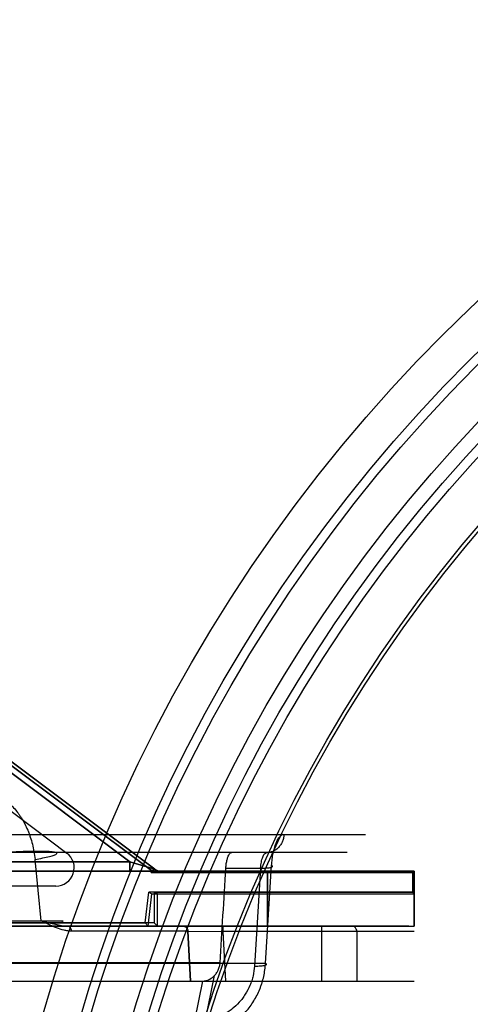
# Model space of a CAD drawing. Header units: millimetres. Extents: x 0 to 297, y 0 to 210.
# Tile 200 of 256: x 56.879 to 57.051, y 159.988 to 160.363. Entities that reach past the tile are written whole.
import ezdxf

# ---------------------------------------------------------------- set-up
doc = ezdxf.new("R2010")
doc.units = ezdxf.units.MM
doc.header["$LTSCALE"] = 16.335
doc.layers.get('0').update_dxf_attribs({"linetype": 'CONTINUOUS'})
for name, color, linetype in [('AXES_REF', 7, 'CONTINUOUS'), ('INTFCLR_1', 7, 'CONTINUOUS'), ('INTFCLR_144815', 7, 'CONTINUOUS'), ('INTFCLR_72935', 7, 'CONTINUOUS')]:
    doc.layers.add(name, color=color, linetype=linetype)

msp = doc.modelspace()

# ---------------------------------------------------------------- linework, layer by layer
at = {"color": 7, "linetype": 'Continuous'}
for centre, radius in [((57.46373, 154.71146), 6.78708), ((57.46373, 154.71146), 6.7865), ((57.46373, 154.71146), 6.74304), ((57.46373, 159.82006), 0.5985), ((57.46373, 159.82006), 0.5845), ((57.46373, 159.82006), 0.5656), ((57.46373, 159.82006), 0.56), ((57.46373, 159.82006), 0.5565), ((57.46373, 159.82006), 0.539), ((57.46373, 159.82006), 0.5376)]:
    msp.add_circle(centre, radius, dxfattribs=at)
at = {"color": 9, "linetype": 'Continuous'}
msp.add_circle((57.46373, 159.82006), 0.581, dxfattribs=at)
at = {"color": 7, "linetype": 'Continuous'}
msp.add_arc((57.46373, 154.71146), 6.72, 278.277129, 261.722871, dxfattribs=at)
at = {"layer": 'AXES_REF', "color": 9, "linetype": 'Continuous'}
msp.add_circle((57.46373, 154.71146), 6.19116, dxfattribs=at)
at = {"layer": 'INTFCLR_1', "color": 9, "linetype": 'Continuous'}
for p, q in [((56.9306, 160.03916), (56.80538, 160.13308)), ((56.81046, 160.1249), (56.92103, 160.04196)), ((56.82493, 160.04196), (56.92103, 160.04196)), ((56.92103, 160.04196), (56.92103, 160.03846)), ((56.92103, 160.04196), (56.9306, 160.03916)), ((56.9327, 160.03846), (56.77749, 160.03846)), ((56.97353, 160.01746), (56.97353, 160.03846)), ((57.02953, 160.03846), (57.02953, 160.01746))]:
    msp.add_line(p, q, dxfattribs=at)
at = {"layer": 'INTFCLR_1', "color": 6, "linetype": 'Continuous'}
for p, q in [((56.80482, 160.13196), (56.92929, 160.03861)), ((56.79642, 160.12076), (56.89703, 160.0453)), ((56.92929, 160.0386), (56.9306, 160.03916)), ((56.9306, 160.03917), (56.93052, 160.03846)), ((56.9292, 160.03785), (56.92929, 160.03861)), ((56.93052, 160.03847), (56.9292, 160.03785)), ((56.9292, 160.03785), (57.02892, 160.03785)), ((56.9327, 160.03846), (57.02953, 160.03846)), ((57.02953, 160.03846), (57.02892, 160.03785)), ((57.02892, 160.03785), (57.02892, 160.03033)), ((56.89283, 160.0327), (56.82318, 160.0327)), ((56.92689, 160.0187), (56.92829, 160.03033)), ((56.92799, 160.01746), (56.92946, 160.02971)), ((56.92829, 160.03033), (56.92946, 160.02971)), ((57.02892, 160.03033), (56.92829, 160.03033)), ((56.92946, 160.02971), (57.02953, 160.02971)), ((57.02892, 160.03033), (57.02953, 160.02971)), ((56.77879, 160.01746), (57.02953, 160.01746)), ((56.82644, 160.0187), (56.92689, 160.0187)), ((56.92799, 160.01746), (56.92689, 160.0187))]:
    msp.add_line(p, q, dxfattribs=at)
msp.add_arc((56.89283, 160.0397), 0.007, 270, 53.1301, dxfattribs=at)
at = {"layer": 'INTFCLR_1', "color": 9, "linetype": 'Continuous'}
msp.add_arc((56.9327, 160.04196), 0.0035, 233.1301, 270, dxfattribs=at)
at = {"layer": 'INTFCLR_144815', "color": 9, "linetype": 'Continuous'}
for p, q in [((56.648, 160.0524), (57.01098, 160.0524)), ((57.00398, 160.04546), (56.60597, 160.04546)), ((56.88723, 160.01945), (56.88489, 160.04286)), ((56.95766, 160.03956), (56.9709, 160.03956)), ((56.9709, 160.03956), (56.96857, 160.00219)), ((56.97277, 160.00322), (56.97512, 160.04059)), ((57.02743, 160.01746), (56.7596, 160.01746)), ((56.83971, 160.01945), (56.89487, 160.01935)), ((56.95647, 160.01746), (56.95647, 160.01536)), ((56.99412, 160.01746), (56.99412, 159.99646)), ((56.94318, 160.01547), (56.89883, 160.01547)), ((56.94318, 160.01547), (56.95647, 160.01536)), ((56.95647, 160.01536), (56.95751, 159.99646)), ((57.02953, 160.01536), (56.95647, 160.01536)), ((57.00764, 160.01536), (57.00764, 159.99646)), ((56.95547, 160.0034), (56.78677, 160.0034)), ((56.97277, 160.00322), (56.79895, 160.00322)), ((56.94995, 159.98151), (56.95338, 159.99862)), ((55.81652, 159.99646), (56.94914, 159.99646)), ((56.94878, 159.99646), (56.94576, 159.98137))]:
    msp.add_line(p, q, dxfattribs=at)
at = {"layer": 'INTFCLR_144815', "color": 6, "linetype": 'Continuous'}
for p, q in [((56.94423, 159.99646), (56.94318, 160.01547)), ((56.94318, 160.01547), (56.94423, 159.99646)), ((56.94914, 159.99646), (57.02953, 159.99646))]:
    msp.add_line(p, q, dxfattribs=at)
msp.add_ellipse((56.41068, 160.18126), major_axis=(0.20688, 3.73491), ratio=0.148162, start_param=-1.610227, end_param=-1.600538, dxfattribs=at)
at = {"layer": 'INTFCLR_144815', "color": 9, "linetype": 'Continuous'}
for points, knots in [([(56.86227, 160.0694), (56.86292, 160.0694), (56.86422, 160.06933), (56.86614, 160.06901), (56.86804, 160.06848), (56.86958, 160.06787), (56.8708, 160.06727), (56.87201, 160.06659), (56.87349, 160.0656), (56.87518, 160.06421), (56.87678, 160.0626), (56.87803, 160.06109), (56.87898, 160.05978), (56.87992, 160.05837), (56.88099, 160.05647), (56.88194, 160.05446), (56.88262, 160.05276), (56.88325, 160.05098), (56.88392, 160.04867), (56.88453, 160.0458), (56.8848, 160.04385), (56.88489, 160.04286)], [0, 0, 0, 0, 0.051, 0.101816, 0.153061, 0.205371, 0.232154, 0.259433, 0.314855, 0.371823, 0.430967, 0.493006, 0.525368, 0.558409, 0.626146, 0.696541, 0.73295, 0.770111, 0.845229, 0.921696, 1, 1, 1, 1]), ([(56.97978, 160.0524), (56.97978, 160.05198), (56.9797, 160.05111), (56.97933, 160.04981), (56.97872, 160.04857), (56.97785, 160.04746), (56.9768, 160.04656), (56.97561, 160.04592), (56.97438, 160.04554), (56.97354, 160.04546), (56.97314, 160.04546)], [0, 0, 0, 0, 0.119601, 0.24584, 0.376363, 0.508358, 0.638954, 0.765614, 0.886393, 1, 1, 1, 1]), ([(56.97512, 160.04059), (56.97517, 160.0414), (56.97532, 160.04296), (56.97577, 160.0458), (56.97645, 160.04837), (56.97759, 160.05088), (56.97878, 160.0524), (56.97978, 160.0524)], [0, 0, 0, 0, 0.18259, 0.354415, 0.653084, 0.773008, 1, 1, 1, 1]), ([(56.88489, 160.04286), (56.8859, 160.04304), (56.88773, 160.04339), (56.88989, 160.04386), (56.89132, 160.04424), (56.89212, 160.04449), (56.89272, 160.04474), (56.8931, 160.04492), (56.89331, 160.04522), (56.89303, 160.04547), (56.89258, 160.04558), (56.89185, 160.04573), (56.89085, 160.04582), (56.88955, 160.0459), (56.88797, 160.04594), (56.88533, 160.04597), (56.88142, 160.0459), (56.87611, 160.0457), (56.87014, 160.0454), (56.86147, 160.04486), (56.85053, 160.04404), (56.84177, 160.04326), (56.8375, 160.04286)], [0, 0, 0, 0, 0.047168, 0.086467, 0.102397, 0.115451, 0.125363, 0.131966, 0.135629, 0.139392, 0.146484, 0.15772, 0.173377, 0.193451, 0.217863, 0.246519, 0.315816, 0.398777, 0.49233, 0.592892, 0.801096, 1, 1, 1, 1]), ([(56.9709, 160.03956), (56.97092, 160.03996), (56.971, 160.04074), (56.97123, 160.04216), (56.97164, 160.04363), (56.9722, 160.04491), (56.97286, 160.04546), (56.97314, 160.04546)], [0, 0, 0, 0, 0.183646, 0.356458, 0.656456, 0.871723, 1, 1, 1, 1]), ([(56.9709, 160.03956), (56.97128, 160.03956), (56.97203, 160.03956), (56.97323, 160.03962), (56.97422, 160.03969), (56.97494, 160.03987), (56.97533, 160.03996), (56.97565, 160.04037), (56.97527, 160.04052), (56.97512, 160.04059)], [0, 0, 0, 0, 0.217556, 0.424111, 0.682049, 0.776377, 0.843664, 0.90835, 1, 1, 1, 1]), ([(56.88723, 160.01945), (56.88774, 160.01945), (56.88854, 160.01945), (56.88962, 160.01944), (56.89107, 160.01943), (56.89296, 160.01941), (56.89439, 160.01941), (56.89627, 160.01935), (56.89348, 160.01935), (56.89188, 160.01934), (56.88921, 160.01934), (56.88686, 160.01934), (56.88389, 160.01934), (56.88069, 160.01935), (56.87723, 160.01935), (56.87332, 160.01936), (56.86808, 160.01937), (56.86263, 160.01938), (56.85805, 160.0194), (56.85325, 160.01941), (56.84712, 160.01943), (56.8422, 160.01945), (56.83971, 160.01945)], [0, 0, 0, 0, 0.023703, 0.037313, 0.050101, 0.091924, 0.119781, 0.130865, 0.153726, 0.188056, 0.236738, 0.266501, 0.299553, 0.37437, 0.416098, 0.460744, 0.556723, 0.660145, 0.714659, 0.770446, 0.883947, 1, 1, 1, 1]), ([(56.89883, 160.01547), (56.89836, 160.01547), (56.8974, 160.01555), (56.89546, 160.01594), (56.89304, 160.01677), (56.89012, 160.01799), (56.88826, 160.01908), (56.88723, 160.01945)], [0, 0, 0, 0, 0.114981, 0.232799, 0.47844, 0.735283, 1, 1, 1, 1]), ([(56.89883, 160.01547), (56.89882, 160.01573), (56.89871, 160.01624), (56.89821, 160.0171), (56.89747, 160.01746), (56.89701, 160.01746)], [0, 0, 0, 0, 0.258829, 0.527752, 1, 1, 1, 1]), ([(56.9412, 160.01746), (56.94144, 160.01746), (56.94195, 160.01736), (56.94261, 160.01692), (56.94305, 160.01625), (56.94317, 160.01573), (56.94318, 160.01547)], [0, 0, 0, 0, 0.234837, 0.491293, 0.753171, 1, 1, 1, 1]), ([(57.00764, 160.01536), (57.00764, 160.01569), (57.00748, 160.01635), (57.00679, 160.0172), (57.00603, 160.01746), (57.00561, 160.01746)], [0, 0, 0, 0, 0.305633, 0.607393, 1, 1, 1, 1]), ([(56.94833, 159.97565), (56.94914, 159.97575), (56.95074, 159.97602), (56.95388, 159.97687), (56.95651, 159.978), (56.95864, 159.97922), (56.96004, 159.9801), (56.96239, 159.98182), (56.96482, 159.98414), (56.96692, 159.98674), (56.96881, 159.98954), (56.97015, 159.99219), (56.97105, 159.99456), (56.97159, 159.99617), (56.97235, 159.99902), (56.97269, 160.00154), (56.97277, 160.00322)], [0, 0, 0, 0, 0.060969, 0.121873, 0.243913, 0.274919, 0.306131, 0.368317, 0.493199, 0.556651, 0.619807, 0.746395, 0.778408, 0.810257, 0.873549, 1, 1, 1, 1]), ([(56.96857, 160.00219), (56.96849, 160.00092), (56.96821, 159.99903), (56.96753, 159.99659), (56.96664, 159.9942), (56.96546, 159.99192), (56.96402, 159.98983), (56.96241, 159.98787), (56.96057, 159.98614), (56.95853, 159.98467), (56.9564, 159.9834), (56.95412, 159.98243), (56.95176, 159.98179), (56.95055, 159.98158), (56.94995, 159.98151)], [0, 0, 0, 0, 0.126036, 0.189218, 0.253015, 0.379655, 0.442894, 0.506456, 0.63159, 0.693892, 0.756186, 0.878295, 0.939149, 1, 1, 1, 1]), ([(56.96857, 160.00219), (56.96898, 160.00218), (56.96976, 160.00219), (56.97098, 160.00224), (56.97193, 160.00232), (56.97263, 160.00249), (56.97299, 160.00258), (56.97333, 160.00298), (56.97293, 160.00315), (56.97277, 160.00322)], [0, 0, 0, 0, 0.232845, 0.439844, 0.685468, 0.774154, 0.838366, 0.902841, 1, 1, 1, 1])]:
    msp.add_open_spline(points, degree=3, knots=knots, dxfattribs=at)
at = {"layer": 'INTFCLR_144815', "color": 6, "linetype": 'Continuous'}
for points, knots in [([(56.95766, 160.03956), (56.95769, 160.04014), (56.9578, 160.04122), (56.95811, 160.04277), (56.95857, 160.04421), (56.95928, 160.04546), (56.95992, 160.04546)], [0, 0, 0, 0, 0.263603, 0.503222, 0.705171, 1, 1, 1, 1]), ([(56.88723, 160.01945), (56.88816, 160.01912), (56.89004, 160.01882), (56.89261, 160.01812), (56.89459, 160.01771), (56.89602, 160.01751), (56.89669, 160.01746), (56.89701, 160.01746)], [0, 0, 0, 0, 0.298207, 0.565656, 0.800009, 0.904173, 1, 1, 1, 1]), ([(56.95338, 159.99861), (56.95369, 159.99894), (56.9542, 159.99958), (56.95485, 160.00074), (56.9553, 160.002), (56.95544, 160.00296), (56.95547, 160.0034)], [0, 0, 0, 0, 0.254211, 0.456949, 0.746923, 1, 1, 1, 1]), ([(56.94914, 159.99646), (56.9496, 159.99646), (56.95045, 159.99665), (56.95192, 159.99733), (56.95285, 159.99806), (56.95338, 159.99861)], [0, 0, 0, 0, 0.281886, 0.527828, 1, 1, 1, 1])]:
    msp.add_open_spline(points, degree=3, knots=knots, dxfattribs=at)
at = {"layer": 'INTFCLR_72935', "color": 9, "linetype": 'Continuous'}
for p, q in [((56.80538, 160.1331), (56.93064, 160.03916)), ((56.92107, 160.04196), (56.81045, 160.12492)), ((56.92107, 160.04196), (56.82493, 160.04196)), ((56.92107, 160.03846), (56.92107, 160.04196)), ((56.93064, 160.03916), (56.92107, 160.04196)), ((56.77749, 160.03846), (56.93274, 160.03846)), ((56.97353, 160.03846), (56.97353, 160.01746)), ((57.02953, 160.01746), (57.02953, 160.03846))]:
    msp.add_line(p, q, dxfattribs=at)
at = {"layer": 'INTFCLR_72935', "color": 6, "linetype": 'Continuous'}
for p, q in [((56.93033, 160.03785), (56.80357, 160.13291)), ((56.93064, 160.03916), (56.93157, 160.03846)), ((56.93033, 160.03785), (56.93157, 160.03846)), ((57.02892, 160.03785), (56.93033, 160.03785)), ((57.02953, 160.03846), (56.93274, 160.03846)), ((57.02892, 160.03785), (57.02953, 160.03846)), ((57.02892, 160.03033), (57.02892, 160.03785)), ((56.93033, 160.03033), (56.93033, 160.0187)), ((56.93157, 160.02971), (56.93033, 160.03033)), ((56.93033, 160.03033), (57.02892, 160.03033)), ((56.93157, 160.01746), (56.93157, 160.02971)), ((56.93157, 160.02971), (57.02953, 160.02971)), ((57.02953, 160.02971), (57.02892, 160.03033)), ((56.77879, 160.01746), (57.02953, 160.01746)), ((56.93033, 160.0187), (56.82164, 160.0187)), ((56.93033, 160.0187), (56.93157, 160.01746))]:
    msp.add_line(p, q, dxfattribs=at)

doc.saveas('drawing.dxf')
